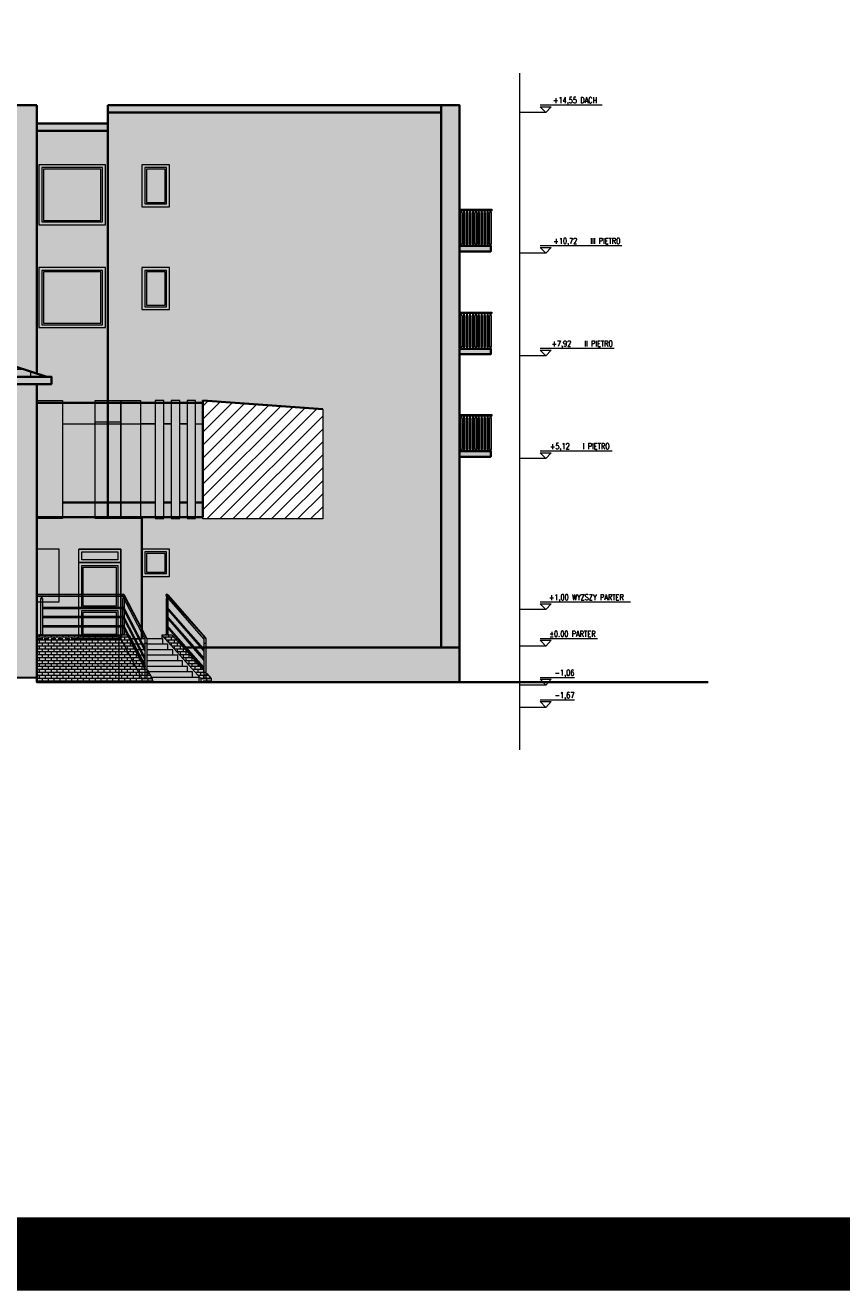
# Model space of a CAD drawing. Header units: inches. Extents: x 0 to 111471, y -105323 to 11070.
# Tile 81 of 256: x 33068 to 35294, y -39080 to -35629. Entities that reach past the tile are written whole.
import ezdxf
from ezdxf.enums import TextEntityAlignment as Align

# ---------------------------------------------------------------- set-up
doc = ezdxf.new("R2010")
doc.units = ezdxf.units.IN
doc.header["$MEASUREMENT"] = 0
doc.linetypes.add('DASHED', pattern=[19.05, 12.7, -6.35])
for name, color, linetype, lineweight in [('888 dodatkowe elementy', 6, 'Continuous', 0), ('888 drzwi i okna', 4, 'Continuous', 0), ('888 hatch antracyt szary', 251, 'Continuous', 0), ('888 hatch drewno', 35, 'Continuous', 0), ('888 hatch jasny beż', 7, 'Continuous', 0), ('888 opisy', 3, 'Continuous', 0), ('888 projektowane elementy', 6, 'Continuous', 13), ('888 sciany istniejące', 2, 'Continuous', 35), ('888 widok', 8, 'Continuous', 0), ('Ele_SYMBOLE', 3, 'Continuous', 9)]:
    doc.layers.add(name, color=color, linetype=linetype, lineweight=lineweight)
doc.layers.add('888 opisy kolorow', color=11, linetype='Continuous')
doc.styles.get("Standard").update_dxf_attribs({"font": 'arial.ttf'})
doc.styles.add('TS 100_opisy', font='romans.shx', dxfattribs={"width": 0.7, "height": 16})

# ---------------------------------------------------------------- blocks, each defined once
blk = doc.blocks.new('G$C63A143F2')
at = {"layer": '888 projektowane elementy', "ltscale": 0.01}
h = blk.add_hatch(color=7, dxfattribs=at)
h.dxf.hatch_style = 1
h.paths.add_polyline_path([(0, 245), (114, 245), (114, 208), (0, 208)])
h.paths.add_polyline_path([(0, 208), (114, 208), (114, 0), (0, 0)])
at = {"layer": '888 widok', "ltscale": 0.01}
h = blk.add_hatch(color=253, dxfattribs=at)
h.dxf.hatch_style = 1
h.paths.add_polyline_path([(8, 237), (8, 216), (106, 216), (106, 237)])
h.paths.add_polyline_path([(102, 89), (102, 196), (12, 196), (12, 89)])
h.paths.add_polyline_path([(12, 73), (12, 12), (102, 12), (102, 73)])
at = {"layer": '888 drzwi i okna'}
for points in [[(114, 0), (114, 245), (0, 245)], [(8, 85), (8, 200), (106, 200), (106, 85), (8, 85)], [(102, 89), (12, 89), (12, 196), (102, 196), (102, 89)], [(8, 77), (106, 77), (106, 8), (8, 8), (8, 77)], [(12, 73), (102, 73), (102, 12), (12, 12), (12, 73)]]:
    blk.add_lwpolyline(points, dxfattribs=at)
for points in [[(0, 245), (114, 245), (114, 208), (0, 208)], [(0, 208), (114, 208), (114, 0), (0, 0)], [(8, 237), (106, 237), (106, 216), (8, 216)]]:
    blk.add_lwpolyline(points, close=True, dxfattribs=at)
at = {"layer": '888 sciany istniejące'}
blk.add_lwpolyline([(114.3, 0), (109, 0)], dxfattribs=at)
blk = doc.blocks.new('*U269')
blk.add_line((70.7, 10), (-7.5, 10))
for points in [[(0, 0), (-7.5, 8), (-7.5, 8)], [(-7.5, 8), (7.5, 8), (7.5, 8)], [(0, 0), (7.5, 8), (7.5, 8)]]:
    blk.add_lwpolyline(points)
blk.add_attdef('PSW', text='', height=8).set_placement((39.1, 12.9), align=Align.RIGHT)
blk = doc.blocks.new('*U13')
blk.add_line((39.1, 10), (-7.5, 10))
for points in [[(0, 0), (-7.5, 8), (-7.5, 8)], [(-7.5, 8), (7.5, 8), (7.5, 8)], [(0, 0), (7.5, 8), (7.5, 8)]]:
    blk.add_lwpolyline(points)
blk.add_attdef('PSW', text='', height=8).set_placement((39.1, 12.9), align=Align.RIGHT)
blk = doc.blocks.new('*U270')
blk.add_line((115.8, 10), (-7.5, 10))
for points in [[(0, 0), (-7.5, 8), (-7.5, 8)], [(-7.5, 8), (7.5, 8), (7.5, 8)], [(0, 0), (7.5, 8), (7.5, 8)]]:
    blk.add_lwpolyline(points)
blk.add_attdef('PSW', text='', height=8).set_placement((39.1, 12.9), align=Align.RIGHT)
blk = doc.blocks.new('*U271')
blk.add_line((90.5, 10), (-7.5, 10))
for points in [[(0, 0), (-7.5, 8), (-7.5, 8)], [(-7.5, 8), (7.5, 8), (7.5, 8)], [(0, 0), (7.5, 8), (7.5, 8)]]:
    blk.add_lwpolyline(points)
blk.add_attdef('PSW', text='', height=8).set_placement((39.1, 12.9), align=Align.RIGHT)
blk = doc.blocks.new('*U272')
blk.add_line((93.3, 10), (-7.5, 10))
for points in [[(0, 0), (-7.5, 8), (-7.5, 8)], [(-7.5, 8), (7.5, 8), (7.5, 8)], [(0, 0), (7.5, 8), (7.5, 8)]]:
    blk.add_lwpolyline(points)
blk.add_attdef('PSW', text='', height=8).set_placement((39.1, 12.9), align=Align.RIGHT)
blk = doc.blocks.new('*U273')
blk.add_line((104, 10), (-7.5, 10))
for points in [[(0, 0), (-7.5, 8), (-7.5, 8)], [(-7.5, 8), (7.5, 8), (7.5, 8)], [(0, 0), (7.5, 8), (7.5, 8)]]:
    blk.add_lwpolyline(points)
blk.add_attdef('PSW', text='', height=8).set_placement((39.1, 12.9), align=Align.RIGHT)
blk = doc.blocks.new('*U274')
blk.add_line((76.8, 10), (-7.5, 10))
for points in [[(0, 0), (-7.5, 8), (-7.5, 8)], [(-7.5, 8), (7.5, 8), (7.5, 8)], [(0, 0), (7.5, 8), (7.5, 8)]]:
    blk.add_lwpolyline(points)
blk.add_attdef('PSW', text='', height=8).set_placement((39.1, 12.9), align=Align.RIGHT)
blk = doc.blocks.new('G$C8580B5A5')
at = {"layer": '888 opisy'}
blk.add_line((0, -283.1), (0, 1562.8), dxfattribs=at)
for points in [[(70.2, 1455.7), (0, 1455.7)], [(70.2, 1071.7), (0, 1071.7)], [(70.2, 791.7), (0, 791.7)], [(70.2, 511.7), (0, 511.7)], [(70.2, 99.7), (0, 99.7)], [(70.2, 0), (0, 0)], [(70.2, -106), (0, -106)], [(70.2, -167.3), (0, -167.3)]]:
    blk.add_lwpolyline(points, dxfattribs=at)
ref = blk.add_blockref('*U274', (70.2, 1455.7), dxfattribs=dict(at, xscale=2, yscale=2, zscale=2))
ref.add_attrib('PSW', '+14,55 DACH', dxfattribs={"layer": '0', "height": 16, "style": 'TS 100_opisy', "width": 0.7}).set_placement((210.2, 1476.6), align=Align.BOTTOM_RIGHT)
ref = blk.add_blockref('*U273', (70.2, 1071.7), dxfattribs=dict(at, xscale=2, yscale=2, zscale=2))
ref.add_attrib('PSW', '+10,72    III PIĘTRO', dxfattribs={"layer": '0', "height": 16, "style": 'TS 100_opisy', "width": 0.7}).set_placement((274.4, 1092.6), align=Align.BOTTOM_RIGHT)
ref = blk.add_blockref('*U272', (70.2, 791.7), dxfattribs=dict(at, xscale=2, yscale=2, zscale=2))
ref.add_attrib('PSW', '+7,92    II PIĘTRO', dxfattribs={"layer": '0', "height": 16, "style": 'TS 100_opisy', "width": 0.7}).set_placement((253.5, 812.6), align=Align.BOTTOM_RIGHT)
at = {"layer": '888 opisy', "color": 254}
ref = blk.add_blockref('*U271', (70.2, 511.7), dxfattribs=dict(at, xscale=2, yscale=2, zscale=2))
ref.add_attrib('PSW', '+5,12    I PIĘTRO', dxfattribs={"layer": '0', "height": 16, "style": 'TS 100_opisy', "width": 0.7}).set_placement((244.8, 532.6), align=Align.BOTTOM_RIGHT)
at = {"layer": '888 opisy'}
ref = blk.add_blockref('*U270', (70.2, 99.7), dxfattribs=dict(at, xscale=2, yscale=2, zscale=2))
ref.add_attrib('PSW', '+1,00 WYZSZY PARTER', dxfattribs={"layer": '0', "height": 16, "style": 'TS 100_opisy', "width": 0.7}).set_placement((282.9, 120.6), align=Align.BOTTOM_RIGHT)
ref = blk.add_blockref('*U269', (70.2, 0), dxfattribs=dict(at, xscale=2, yscale=2, zscale=2))
ref.add_attrib('PSW', '%%p0.00 PARTER', dxfattribs={"layer": '0', "height": 16, "style": 'TS 100_opisy', "width": 0.7}).set_placement((206, 20.9), align=Align.BOTTOM_RIGHT)
ref = blk.add_blockref('*U13', (70.2, -106), dxfattribs=dict(at, xscale=2, yscale=2, zscale=2))
ref.add_attrib('PSW', '-1,06', dxfattribs={"layer": '0', "height": 16, "style": 'TS 100_opisy', "width": 0.7}).set_placement((148.4, -85.1), align=Align.BOTTOM_RIGHT)
ref = blk.add_blockref('*U13', (70.2, -167.3), dxfattribs=dict(at, xscale=2, yscale=2, zscale=2))
ref.add_attrib('PSW', '-1,67', dxfattribs={"layer": '0', "height": 16, "style": 'TS 100_opisy', "width": 0.7}).set_placement((148.4, -146.4), align=Align.BOTTOM_RIGHT)
blk = doc.blocks.new('G$C3A7CBB08')
at = {"layer": '888 drzwi i okna'}
for points in [[(0, 0), (75, 0), (75, 75), (0, 75)], [(8, 8), (67, 8), (67, 67), (8, 67)], [(12, 12), (63, 12), (63, 63), (12, 63)]]:
    blk.add_lwpolyline(points, close=True, dxfattribs=at)
blk = doc.blocks.new('G$CB228A688')
at = {"layer": '888 projektowane elementy', "ltscale": 0.01}
h = blk.add_hatch(color=7, dxfattribs=at)
h.dxf.hatch_style = 1
h.paths.add_polyline_path([(-75, 0), (0, 0), (0, 75), (-75, 75)])
h.paths.add_polyline_path([(-67, 8), (-67, 67), (-8, 67), (-8, 8)], flags=16)
h.paths.add_polyline_path([(-67, 8), (-8, 8), (-8, 67), (-67, 67)], flags=16)
h.paths.add_polyline_path([(-63, 12), (-63, 63), (-12, 63), (-12, 12)], flags=0)
at = {"layer": '888 widok', "ltscale": 0.01}
h = blk.add_hatch(color=253, dxfattribs=at)
h.dxf.hatch_style = 1
h.paths.add_polyline_path([(-63, 12), (-12, 12), (-12, 63), (-63, 63)])
at = {"layer": '888 drzwi i okna'}
for points in [[(-75, 0), (0, 0), (0, 75), (-75, 75)], [(-67, 8), (-8, 8), (-8, 67), (-67, 67)], [(-63, 12), (-12, 12), (-12, 63), (-63, 63)]]:
    blk.add_lwpolyline(points, close=True, dxfattribs=at)
blk = doc.blocks.new('G$CB7FAF303')
at = {"layer": '888 hatch jasny beż'}
h = blk.add_hatch(color=256, dxfattribs=at)
h.dxf.hatch_style = 1
h.paths.add_polyline_path([(0, 15), (2, 15), (7, 15), (12, 15), (17, 15), (22, 15), (27, 15), (32, 15), (37, 15), (42, 15), (47, 15), (52, 15), (57, 15), (62, 15), (67, 15), (72, 15), (77, 15), (82, 15), (85, 15), (85, 0), (0, 0)])
at = {"layer": '888 sciany istniejące'}
blk.add_lwpolyline([(0, 0), (85, 0), (85, 15), (0, 15)], dxfattribs=at)
at = {"layer": 'Ele_SYMBOLE'}
for points in [[(88, 111.2), (88, 111.2), (2, 111.2), (2, 115), (88, 115), (88, 111.2)], [(6, 106.2), (2.2, 106.2), (2.2, 20)], [(3, 111.2), (3, 106.2)], [(5, 111.2), (5, 106.2)], [(6, 106.2), (6, 20)], [(14, 106.2), (10.2, 106.2), (10.2, 20)], [(11, 111.2), (11, 106.2)], [(13, 111.2), (13, 106.2)], [(14, 106.2), (14, 20)], [(22, 106.2), (18.2, 106.2), (18.2, 20)], [(19, 111.2), (19, 106.2)], [(21, 111.2), (21, 106.2)], [(22, 106.2), (22, 20)], [(30, 106.2), (26.2, 106.2), (26.2, 20)], [(27, 111.2), (27, 106.2)], [(29, 111.2), (29, 106.2)], [(30, 106.2), (30, 20)], [(38, 106.2), (34.2, 106.2), (34.2, 20)], [(35, 111.2), (35, 106.2)], [(37, 111.2), (37, 106.2)], [(38, 106.2), (38, 20)], [(46, 106.2), (42.2, 106.2), (42.2, 20)], [(43, 111.2), (43, 106.2)], [(45, 111.2), (45, 106.2)], [(46, 106.2), (46, 20)], [(54, 106.2), (50.2, 106.2), (50.2, 20)], [(51, 111.2), (51, 106.2)], [(53, 111.2), (53, 106.2)], [(54, 106.2), (54, 20)], [(62, 106.2), (58.2, 106.2), (58.2, 20)], [(59, 111.2), (59, 106.2)], [(61, 111.2), (61, 106.2)], [(62, 106.2), (62, 20)], [(70, 106.2), (66.2, 106.2), (66.2, 20)], [(67, 111.2), (67, 106.2)], [(69, 111.2), (69, 106.2)], [(70, 106.2), (70, 20)], [(78, 106.2), (74.2, 106.2), (74.2, 20)], [(75, 111.2), (75, 106.2)], [(77, 111.2), (77, 106.2)], [(78, 106.2), (78, 20)], [(86, 106.2), (82.2, 106.2), (82.2, 20)], [(83, 111.2), (83, 106.2)], [(85, 111.2), (85, 106.2)], [(86, 106.2), (86, 20)], [(6, 20), (2.2, 20)], [(3, 20), (3, 15)], [(5, 20), (5, 15)], [(14, 20), (10.2, 20)], [(11, 20), (11, 15)], [(13, 20), (13, 15)], [(22, 20), (18.2, 20)], [(19, 20), (19, 15)], [(21, 20), (21, 15)], [(30, 20), (26.2, 20)], [(27, 20), (27, 15)], [(29, 20), (29, 15)], [(38, 20), (34.2, 20)], [(35, 20), (35, 15)], [(37, 20), (37, 15)], [(46, 20), (42.2, 20)], [(43, 20), (43, 15)], [(45, 20), (45, 15)], [(54, 20), (50.2, 20)], [(51, 20), (51, 15)], [(53, 20), (53, 15)], [(62, 20), (58.2, 20)], [(59, 20), (59, 15)], [(61, 20), (61, 15)], [(70, 20), (66.2, 20)], [(67, 20), (67, 15)], [(69, 20), (69, 15)], [(78, 20), (74.2, 20)], [(75, 20), (75, 15)], [(77, 20), (77, 15)], [(86, 20), (82.2, 20)], [(83, 20), (83, 15)], [(85, 20), (85, 15)]]:
    blk.add_lwpolyline(points, dxfattribs=at)
blk = doc.blocks.new('G$C44FCF36F')
at = {"layer": '888 projektowane elementy', "ltscale": 0.01}
h = blk.add_hatch(color=7, dxfattribs=at)
h.dxf.hatch_style = 1
h.paths.add_polyline_path([(181, -164), (181, 0), (0, 0), (0, -164)])
at = {"layer": '888 widok', "ltscale": 0.01}
h = blk.add_hatch(color=253, dxfattribs=at)
h.dxf.hatch_style = 1
h.paths.add_polyline_path([(169, -152), (169, -12), (12, -12), (12, -152)])
at = {"layer": '888 drzwi i okna'}
for points in [[(181, -164), (181, 0), (0, 0), (0, -164)], [(173, -156), (173, -8), (8, -8), (8, -156)], [(169, -152), (169, -12), (12, -12), (12, -152)]]:
    blk.add_lwpolyline(points, close=True, dxfattribs=at)
blk = doc.blocks.new('G$C4D2E94FD')
at = {"layer": '888 projektowane elementy', "ltscale": 0.01}
h = blk.add_hatch(color=7, dxfattribs=at)
h.dxf.hatch_style = 1
h.paths.add_polyline_path([(-75, 0), (0, 0), (0, 115), (-75, 115)])
at = {"layer": '888 widok', "ltscale": 0.01}
h = blk.add_hatch(color=253, dxfattribs=at)
h.dxf.hatch_style = 1
h.paths.add_polyline_path([(-63, 12), (-12, 12), (-12, 103), (-63, 103)])
at = {"layer": '888 drzwi i okna'}
for points in [[(-75, 0), (0, 0), (0, 115), (-75, 115)], [(-67, 8), (-8, 8), (-8, 107), (-67, 107)], [(-63, 12), (-12, 12), (-12, 103), (-63, 103)]]:
    blk.add_lwpolyline(points, close=True, dxfattribs=at)
blk = doc.blocks.new('DMFSDFGFDF')
at = {"layer": '888 projektowane elementy'}
for points in [[(17996.3, -1708.7), (17996.3, -1702.5), (18232.6, -1702.5)], [(18230.9, -1708.7), (17996.3, -1708.7)], [(18006.9, -1713.8), (18006.9, -1812.1)], [(18006.9, -1713.8), (18011.9, -1713.8)], [(18006.9, -1713.8), (18006.9, -1812.1)], [(18006.9, -1713.8), (18011.9, -1713.8)], [(18008.4, -1708.7), (18008.4, -1713.8)], [(18008.4, -1708.7), (18008.4, -1713.8)], [(18010.4, -1708.7), (18010.4, -1713.8)], [(18010.4, -1708.7), (18010.4, -1713.8)], [(18011.9, -1713.8), (18011.9, -1812.1)], [(18011.9, -1713.8), (18011.9, -1812.1)], [(18230.2, -1713.8), (18230.2, -1812.1)], [(18230.2, -1713.8), (18233.7, -1713.8)], [(18230.2, -1713.8), (18230.2, -1812.1)], [(18230.2, -1713.8), (18233.7, -1713.8)], [(18230.4, -1707.7), (18290.9, -1824.2)], [(18231.7, -1710.1), (18231.7, -1713.8)], [(18231.7, -1710.1), (18231.7, -1713.8)], [(18232.6, -1702.5), (18293.9, -1820.5)], [(18235.2, -1703.7), (18296, -1821.3)], [(18235.2, -1716.9), (18235.2, -1741.6)], [(18235.2, -1716.9), (18235.2, -1741.6)], [(18349, -1713.8), (18349, -1812.1)], [(18349, -1713.8), (18354, -1713.8)], [(18349, -1713.8), (18349, -1812.1)], [(18349, -1713.8), (18354, -1713.8)], [(18349.3, -1707.7), (18451.8, -1824.7)], [(18350.5, -1709.1), (18350.5, -1713.8)], [(18350.5, -1709.1), (18350.5, -1713.8)], [(18351.5, -1702.6), (18454.9, -1820.5)], [(18352.5, -1711.4), (18352.5, -1713.8)], [(18352.5, -1711.4), (18352.5, -1713.8)], [(18354, -1703.7), (18457, -1821.3)], [(18354, -1713.8), (18354, -1740.2)], [(18354, -1713.8), (18354, -1740.2)], [(18011.9, -1737.6), (18230.2, -1737.6)], [(18011.9, -1741.1), (18230.2, -1741.1)], [(18231, -1740), (18291.4, -1856.4)], [(18232.2, -1737.6), (18291.4, -1851.7)], [(18233.6, -1738.6), (18291.4, -1850)], [(18235.2, -1748), (18235.2, -1766.6)], [(18235.2, -1748), (18235.2, -1766.6)], [(18349.9, -1740), (18452.4, -1858)], [(18351.1, -1737.6), (18452.4, -1853.3)], [(18352.3, -1738.2), (18452.4, -1851.6)], [(18354, -1744.8), (18354, -1765.2)], [(18354, -1744.8), (18354, -1765.2)], [(18011.9, -1762.6), (18230.2, -1762.6)], [(18011.9, -1766.1), (18230.2, -1766.1)], [(18011.9, -1787.6), (18230.2, -1787.6)], [(18011.9, -1791.1), (18230.2, -1791.1)], [(18231, -1765), (18291.4, -1881.4)], [(18231, -1790), (18291.4, -1906.4)], [(18232.2, -1762.6), (18291.4, -1876.7)], [(18232.2, -1787.6), (18291.4, -1901.7)], [(18233.6, -1763.6), (18291.4, -1875)], [(18233.6, -1788.6), (18291.4, -1900)], [(18235.2, -1773), (18235.2, -1791.6)], [(18235.2, -1773), (18235.2, -1791.6)], [(18349.9, -1765), (18452.4, -1883)], [(18349.9, -1790), (18452.4, -1908)], [(18351.1, -1762.6), (18452.4, -1878.3)], [(18351.1, -1787.6), (18452.4, -1903.3)], [(18352.3, -1763.2), (18452.4, -1876.6)], [(18352.3, -1788.2), (18452.4, -1901.6)], [(18354, -1769.8), (18354, -1790.2)], [(18354, -1769.8), (18354, -1790.2)], [(18354, -1794.8), (18354, -1812.1)], [(18354, -1794.8), (18354, -1812.1)], [(18004.4, -1814.1), (18004.4, -1812.1), (18014.4, -1812.1), (18014.4, -1814.1)], [(18004.4, -1814.1), (18004.4, -1812.1), (18014.4, -1812.1), (18014.4, -1814.1)], [(18014.4, -1814.1), (18004.4, -1814.1)], [(18227.7, -1814.1), (18227.7, -1812.1), (18237.7, -1812.1), (18237.7, -1814.1)], [(18227.7, -1814.1), (18227.7, -1812.1), (18237.7, -1812.1), (18237.7, -1814.1)], [(18237.7, -1814.1), (18227.7, -1814.1)], [(18235.2, -1798), (18235.2, -1812.1)], [(18235.2, -1798), (18235.2, -1812.1)], [(18290.9, -1824.2), (18290.9, -1836.2), (18297, -1836.2)], [(18297, -1823.6), (18297, -1836.2)], [(18346.5, -1814.1), (18346.5, -1812.1), (18356.5, -1812.1), (18356.5, -1814.1)], [(18346.5, -1814.1), (18346.5, -1812.1), (18356.5, -1812.1), (18356.5, -1814.1)], [(18356.5, -1814.1), (18346.5, -1814.1)], [(18451.8, -1823.6), (18451.8, -1835.6), (18457.9, -1835.6)], [(18457.9, -1823), (18457.9, -1835.6)], [(18291.4, -1836.2), (18291.4, -1930.1)], [(18291.4, -1836.2), (18291.4, -1930.1)], [(18296.4, -1836.2), (18296.4, -1930.1)], [(18296.4, -1836.2), (18296.4, -1930.1)], [(18452.4, -1835.6), (18452.4, -1930.1)], [(18452.4, -1835.6), (18452.4, -1930.1)], [(18457.4, -1835.6), (18457.4, -1930.1)], [(18457.4, -1835.6), (18457.4, -1930.1)], [(18288.9, -1932.1), (18288.9, -1930.1), (18298.9, -1930.1), (18298.9, -1932.1)], [(18288.9, -1932.1), (18288.9, -1930.1), (18298.9, -1930.1), (18298.9, -1932.1)], [(18298.9, -1932.1), (18288.9, -1932.1)], [(18449.9, -1932.1), (18449.9, -1930.1), (18459.9, -1930.1), (18459.9, -1932.1)], [(18449.9, -1932.1), (18449.9, -1930.1), (18459.9, -1930.1), (18459.9, -1932.1)], [(18459.9, -1932.1), (18449.9, -1932.1)]]:
    blk.add_lwpolyline(points, dxfattribs=at)
for centre, radius, start, end in [((18232.7, -1705.6), 3.11, 36.012, 223.8848), ((18351.5, -1705.6), 3.11, 36.012, 223.8848), ((18232.2, -1739.1), 1.5, 17.1212, 217.3921), ((18351.1, -1739.1), 1.5, 35.0778, 217.3921), ((18232.2, -1764.1), 1.5, 17.1212, 217.3921), ((18232.2, -1789.1), 1.5, 17.1212, 217.3921), ((18351.1, -1764.1), 1.5, 35.0778, 217.3921), ((18351.1, -1789.1), 1.5, 35.0778, 217.3921), ((18293.9, -1823.6), 3.11, 0, 191.2918), ((18454.9, -1823.6), 3.11, 348.7102, 180.2127)]:
    blk.add_arc(centre, radius, start, end, dxfattribs=at)
blk = doc.blocks.new('EWERTWERHRHH')
at = {"layer": '888 widok'}
h = blk.add_hatch(color=256, dxfattribs=at)
h.dxf.hatch_style = 1
h.paths.add_polyline_path([(17994.4, -1679.8), (17994.4, -1686), (18229.1, -1686), (18228.6, -1685.1, -0.655249), (18230.7, -1679.8)])
h.paths.add_polyline_path([(18354.7, -1791.4), (18354.7, -1789.4), (18344.7, -1789.4), (18344.7, -1791.4)])
h.paths.add_polyline_path([(18010.1, -1691.1), (18005.1, -1691.1), (18005.1, -1789.4), (18010.1, -1789.4)])
h.paths.add_polyline_path([(18012.6, -1791.4), (18012.6, -1789.4), (18002.6, -1789.4), (18002.6, -1791.4)])
h.paths.add_polyline_path([(18228.3, -1768.4), (18228.3, -1764.9), (18010.1, -1764.9), (18010.1, -1768.4)])
h.paths.add_polyline_path([(18228.3, -1743.4), (18228.3, -1739.9), (18010.1, -1739.9), (18010.1, -1743.4)])
h.paths.add_polyline_path([(18010.1, -1714.9), (18010.1, -1718.4), (18228.3, -1718.4), (18228.3, -1714.9)])
h.paths.add_polyline_path([(18230.7, -1679.8, 0.655249), (18228.6, -1685.1), (18289, -1801.5, -0.473188), (18292.1, -1797.8)])
h.paths.add_polyline_path([(18233.3, -1681.1, 0.244392), (18230.7, -1679.8), (18292.1, -1797.8, -0.188863), (18294.2, -1798.6)])
h.paths.add_polyline_path([(18233.3, -1694.2), (18231.7, -1691.1), (18228.3, -1691.1), (18228.8, -1716.4, -0.714973), (18231.5, -1715.5), (18233.3, -1718.9)], flags=17)
h.paths.add_polyline_path([(18230.3, -1714.9, 0.621187), (18229.1, -1717.3), (18289.6, -1833.7), (18289.6, -1829)])
h.paths.add_polyline_path([(18230.3, -1739.9, 0.621187), (18229.1, -1742.3), (18289.6, -1858.7), (18289.6, -1854)])
h.paths.add_polyline_path([(18225.8, -1789.4), (18225.8, -1791.4), (18235.8, -1791.4), (18235.8, -1789.4)])
h.paths.add_polyline_path([(18289, -1813.6), (18289.6, -1813.6), (18295.2, -1813.6), (18295.2, -1800.9, 1.103734), (18289, -1801.5)])
h = blk.add_hatch(color=256, dxfattribs=at)
h.dxf.hatch_style = 1
h.paths.add_polyline_path([(18233.3, -1750.3), (18229.1, -1742.3, -1.194619), (18231.8, -1741), (18233.3, -1743.9), (18233.3, -1725.3), (18229.1, -1717.3, -1.194619), (18231.8, -1716), (18233.3, -1718.9), (18233.3, -1694.2), (18231.7, -1691.1), (18228.3, -1691.1), (18228.3, -1789.4), (18233.3, -1789.4), (18233.3, -1775.3), (18229.1, -1767.3, -1.194619), (18231.8, -1766), (18233.3, -1768.9)])
h = blk.add_hatch(color=256, dxfattribs=at)
h.dxf.hatch_style = 1
h.paths.add_polyline_path([(18229.8, -1687.4), (18229.8, -1691.1), (18231.7, -1691.1)])
h.paths.add_polyline_path([(18350.7, -1688.8), (18348.7, -1686.5), (18348.7, -1691.1), (18350.7, -1691.1)])
h.paths.add_polyline_path([(18352.2, -1681.1, 0.247342), (18349.6, -1679.8), (18453, -1797.8, -0.188863), (18455.1, -1798.6)])
h = blk.add_hatch(color=256, dxfattribs=at)
h.dxf.hatch_style = 1
h.paths.add_polyline_path([(18352.2, -1691.1), (18347.2, -1691.1), (18347.7, -1716.4, -0.650523), (18350.2, -1715.3), (18352.2, -1717.5)], flags=17)
h.paths.add_polyline_path([(18354.7, -1789.4), (18344.7, -1789.4), (18344.7, -1791.4), (18354.7, -1791.4)])
h.paths.add_polyline_path([(18450.5, -1860.3), (18450.5, -1855.6), (18349.2, -1739.9, 0.665563), (18348.1, -1742.4)])
h.paths.add_polyline_path([(18450.5, -1835.3), (18450.5, -1830.6), (18349.2, -1714.9, 0.665563), (18348.1, -1717.4)])
h.paths.add_polyline_path([(18449.9, -1802.1), (18449.9, -1800.9, -0.415301), (18453, -1797.8), (18349.6, -1679.8, 0.65128), (18347.4, -1685.1)])
h = blk.add_hatch(color=256, dxfattribs=at)
h.dxf.hatch_style = 1
h.paths.add_polyline_path([(18349.6, -1679.8, 0.65128), (18347.4, -1685.1), (18449.9, -1802.1), (18449.9, -1800.9, -0.415301), (18453, -1797.8)])
h = blk.add_hatch(color=256, dxfattribs=at)
h.dxf.hatch_style = 1
h.paths.add_polyline_path([(18352.2, -1722.1), (18348.1, -1717.4, -0.665563), (18349.2, -1714.9), (18450.5, -1830.6), (18450.5, -1828.9), (18352.2, -1717.5), (18352.2, -1691.1), (18347.2, -1691.1), (18347.2, -1789.4), (18352.2, -1789.4), (18352.2, -1772.1), (18348.1, -1767.4, -0.665563), (18349.2, -1764.9), (18450.5, -1880.6), (18450.5, -1878.9), (18352.2, -1767.5), (18352.2, -1747.1), (18348.1, -1742.4, -0.665563), (18349.2, -1739.9), (18450.5, -1855.6), (18450.5, -1853.9), (18352.2, -1742.5)])
h = blk.add_hatch(color=256, dxfattribs=at)
h.dxf.hatch_style = 1
h.paths.add_polyline_path([(18230.3, -1714.9, 0.621187), (18229.1, -1717.3), (18289.6, -1833.7), (18289.6, -1829)])
h.paths.add_polyline_path([(18231.8, -1716, 0.329165), (18230.3, -1714.9), (18289.6, -1829), (18289.6, -1827.3)], flags=17)
h = blk.add_hatch(color=256, dxfattribs=at)
h.dxf.hatch_style = 1
h.paths.add_polyline_path([(18230.3, -1739.9, 0.621187), (18229.1, -1742.3), (18289.6, -1858.7), (18289.6, -1854)])
h.paths.add_polyline_path([(18231.8, -1741, 0.329165), (18230.3, -1739.9), (18289.6, -1854), (18289.6, -1852.3)], flags=17)
h = blk.add_hatch(color=256, dxfattribs=at)
h.dxf.hatch_style = 1
h.paths.add_polyline_path([(18230.3, -1764.9, 0.621187), (18229.1, -1767.3), (18289.6, -1883.7), (18289.6, -1879)])
h.paths.add_polyline_path([(18231.8, -1766, 0.329165), (18230.3, -1764.9), (18289.6, -1879), (18289.6, -1877.3)], flags=17)
h = blk.add_hatch(color=256, dxfattribs=at)
h.dxf.hatch_style = 1
h.paths.add_polyline_path([(18450.5, -1885.3), (18450.5, -1880.6), (18349.2, -1764.9, 0.665563), (18348.1, -1767.4)])
h.paths.add_polyline_path([(18354.7, -1791.4), (18354.7, -1789.4), (18344.7, -1789.4), (18344.7, -1791.4)], flags=17)
h = blk.add_hatch(color=256, dxfattribs=at)
h.dxf.hatch_style = 1
h.paths.add_polyline_path([(18294.6, -1813.6), (18289.6, -1813.6), (18289.6, -1907.4), (18294.6, -1907.4)])
h.paths.add_polyline_path([(18297.1, -1909.4), (18297.1, -1907.4), (18287.1, -1907.4), (18287.1, -1909.4)])
h.paths.add_polyline_path([(18458, -1909.4), (18458, -1907.4), (18448, -1907.4), (18448, -1909.4)])
h.paths.add_polyline_path([(18455.5, -1813), (18450.5, -1813), (18450.5, -1907.4), (18455.5, -1907.4)])
h.paths.add_polyline_path([(18456.1, -1800.3, 0.907723), (18449.9, -1800.9), (18449.9, -1813), (18450.5, -1813), (18456.1, -1813)])
at = {"layer": '888 projektowane elementy'}
blk.add_blockref('DMFSDFGFDF', (-1.9, 22.7), dxfattribs=at)

msp = doc.modelspace()

# ---------------------------------------------------------------- hatches: boundary and pattern name
at = {"layer": '888 dodatkowe elementy', "ltscale": 0.01}
h = msp.add_hatch(dxfattribs=at)
h.set_pattern_fill('AR-B816', color=256)
h.set_pattern_definition([(0, (68443.454, -29337.2265), (0, 8), []), (90, (68443.454, -29337.2265), (-8, 8), [8, -8])])
h.paths.add_polyline_path([(33441.071, -37292.374), (33469.071, -37292.374), (33575.427, -37410.374), (33575.427, -37420.374), (33556.44, -37420.374)])
h.paths.add_polyline_path([(33099.472, -37292.374), (33099.472, -37420.374), (33419.811, -37420.374), (33356.811, -37302.374), (33351.472, -37292.374)])
at = {"layer": '888 drzwi i okna', "ltscale": 0.01}
h = msp.add_hatch(color=253, dxfattribs=at)
h.dxf.hatch_style = 1
h.paths.add_polyline_path([(33552.632, -36935.374), (33099.472, -36935.374), (33099.472, -36715.374), (33552.632, -36715.374)])
h = msp.add_hatch(color=253, dxfattribs=at)
h.dxf.hatch_style = 1
h.paths.add_polyline_path([(33099.472, -37182.374), (33160.472, -37182.374), (33160.472, -37057.374), (33099.472, -37057.374)])
h.paths.add_polyline_path([(33160.472, -37201.374), (33160.472, -37189.842), (33099.472, -37189.842), (33099.472, -37201.374)])
h.paths.add_polyline_path([(33099.472, -37057.374), (33099.472, -37182.374), (33160.472, -37182.374), (33160.472, -37057.374)])
at = {"layer": '888 hatch antracyt szary', "ltscale": 0.01}
h = msp.add_hatch(color=256, dxfattribs=at)
h.dxf.hatch_style = 1
h.paths.add_polyline_path([(32546.972, -36398.758), (33099.472, -36578.431), (33099.472, -35846.653), (32163.159, -35846.653), (32163.159, -36510.738)])
h = msp.add_hatch(color=256, dxfattribs=at)
h.dxf.hatch_style = 1
h.paths.add_polyline_path([(34202.472, -35866.653), (34202.472, -35846.653), (33293.056, -35846.653), (33293.056, -35866.653)])
h = msp.add_hatch(color=256, dxfattribs=at)
h.dxf.hatch_style = 1
h.paths.add_polyline_path([(34252.472, -36526.153), (34252.472, -36511.153), (34252.472, -36245.653), (34252.472, -36230.653), (34252.472, -35846.653), (34202.472, -35846.653), (34202.472, -37326.374), (34252.472, -37326.374), (34252.472, -36805.653), (34252.472, -36790.653)])
h = msp.add_hatch(color=256, dxfattribs=at)
h.dxf.hatch_style = 1
h.paths.add_polyline_path([(33293.056, -35916.653), (33293.056, -35896.653), (33099.472, -35896.653), (33099.472, -35916.653)])
h = msp.add_hatch(color=256, dxfattribs=at)
h.dxf.hatch_style = 1
h.paths.add_polyline_path([(32014.173, -36572.624), (31968.972, -36587.374), (33126.972, -36587.374), (33099.472, -36578.431), (32546.972, -36398.758), (32163.159, -36510.738)])
h = msp.add_hatch(color=256, dxfattribs=at)
h.dxf.hatch_style = 1
h.paths.add_polyline_path([(32058.472, -36607.374), (33037.472, -36607.374), (33099.472, -36607.374), (33139.472, -36607.374), (33139.472, -36587.374), (33126.972, -36587.374), (31968.972, -36587.374), (31956.472, -36587.374), (31956.472, -36607.374), (31996.472, -36607.374)])
h = msp.add_hatch(color=256, dxfattribs=at)
h.dxf.hatch_style = 1
h.paths.add_polyline_path([(32058.472, -37314.374), (32058.472, -36587.393), (31996.472, -36587.393), (31996.472, -36840.393), (31996.472, -37060.374), (31996.472, -37070.374), (31996.472, -37244.808), (31996.472, -37405.585), (32058.472, -37405.742)])
h.paths.add_polyline_path([(33037.472, -37314.374), (32058.472, -37314.374), (32058.472, -37405.742), (33037.472, -37408.217)])
h.paths.add_polyline_path([(33037.472, -37408.217), (33099.472, -37408.374), (33099.472, -37302.374), (33099.472, -37292.374), (33099.472, -37201.374), (33099.472, -37189.842), (33099.472, -37182.374), (33099.472, -37057.374), (33099.472, -36950.393), (33099.472, -36635.393), (33099.472, -36587.393), (33037.472, -36587.393), (33037.472, -37314.374)])
h = msp.add_hatch(color=256, dxfattribs=at)
h.dxf.hatch_style = 1
h.paths.add_polyline_path([(33552.632, -36715.374), (33552.632, -36658.374), (33099.472, -36658.374), (33099.472, -36715.374)])
h = msp.add_hatch(color=256, dxfattribs=at)
h.dxf.hatch_style = 1
h.paths.add_polyline_path([(33552.632, -36970.374), (33099.472, -36970.374), (33099.472, -36930.374), (33552.632, -36930.374)])
h = msp.add_hatch(color=256, dxfattribs=at)
h.dxf.hatch_style = 1
h.paths.add_polyline_path([(33099.472, -37292.374), (33323.472, -37292.374), (33351.472, -37292.374), (33351.82, -37292.374), (33356.811, -37302.374), (33443.353, -37302.374), (33441.071, -37302.374), (33441.071, -37292.374), (33451.609, -37292.374), (33469.071, -37292.374), (33575.427, -37410.374), (33575.427, -37420.374), (33323.472, -37420.374), (33099.472, -37420.374)])
h = msp.add_hatch(color=256, dxfattribs=at)
h.dxf.hatch_style = 1
h.paths.add_polyline_path([(33563.051, -37410.374), (33575.427, -37410.374), (33575.427, -37420.374), (34252.472, -37420.374), (34252.472, -37326.374), (33560.551, -37326.374), (33560.551, -37408.374), (33563.051, -37408.374)])
h.paths.add_polyline_path([(33555.551, -37336.29), (33546.935, -37326.374), (33530.376, -37326.374), (33555.551, -37354.88)])
h.paths.add_polyline_path([(33555.551, -37326.374), (33552.455, -37326.374), (33555.551, -37329.88)])
h.paths.add_polyline_path([(33555.551, -37361.29), (33525.211, -37326.374), (33508.298, -37326.374), (33555.551, -37379.88)])
at = {"layer": '888 hatch drewno', "ltscale": 0.01}
h = msp.add_hatch(color=256, dxfattribs=at)
h.dxf.hatch_style = 1
h.paths.add_polyline_path([(33329.334, -36973.727), (33259.334, -36973.727), (33259.334, -36652.374), (33329.334, -36652.374)])
h.paths.add_polyline_path([(33169.472, -36973.727), (33099.472, -36973.727), (33099.472, -36652.374), (33169.472, -36652.374)])
h.paths.add_polyline_path([(33509.307, -36973.727), (33532.632, -36973.727), (33532.632, -36652.374), (33509.307, -36652.374)])
h.paths.add_polyline_path([(33422.659, -36973.727), (33445.983, -36973.727), (33445.983, -36652.374), (33422.659, -36652.374)])
h.paths.add_polyline_path([(33382.659, -36973.727), (33329.334, -36973.727), (33329.334, -36652.374), (33382.659, -36652.374)])
h.paths.add_polyline_path([(33465.983, -36973.727), (33489.307, -36973.727), (33489.178, -36652.374), (33465.854, -36652.374)])
at = {"layer": '888 hatch jasny beż', "ltscale": 0.01}
h = msp.add_hatch(color=256, dxfattribs=at)
h.dxf.hatch_style = 1
h.paths.add_polyline_path([(33552.632, -36658.374), (33552.632, -36655.374), (33552.632, -36652.374), (33879.446, -36675.374), (33879.446, -36970.374), (33879.446, -36975.374), (33552.632, -36975.374), (33552.632, -36970.374), (33386.472, -36970.374), (33386.472, -37057.374), (33386.472, -37132.374), (33386.472, -37292.374), (33386.472, -37302.374), (33441.071, -37302.374), (33441.071, -37292.374), (33469.071, -37292.374), (33499.716, -37326.374), (34202.472, -37326.374), (34202.472, -35866.653), (33293.056, -35866.653), (33293.056, -36008.851), (33293.056, -36123.851), (33293.056, -36289.351), (33293.056, -36404.351), (33293.056, -36658.374)])
h = msp.add_hatch(color=256, dxfattribs=at)
h.dxf.hatch_style = 1
h.paths.add_polyline_path([(33099.472, -36658.374), (33099.472, -36607.374), (33139.472, -36607.374), (33139.472, -36587.374), (33126.972, -36587.374), (33099.472, -36578.431), (33099.472, -35916.653), (33293.056, -35916.653), (33293.056, -36658.374)])
h.paths.add_polyline_path([(33293.056, -36970.374), (33099.472, -36970.374), (33099.472, -37292.374), (33293.056, -37292.374), (33356.811, -37302.374), (33386.472, -37302.374), (33386.472, -36970.374)])
h.paths.add_polyline_path([(33286.764, -36453.351), (33105.764, -36453.351), (33105.764, -36289.351), (33286.764, -36289.351)], flags=16)
h.paths.add_polyline_path([(33286.764, -36172.851), (33105.764, -36172.851), (33105.764, -36008.851), (33286.764, -36008.851)], flags=16)
h.paths.add_polyline_path([(33278.764, -36445.351), (33113.764, -36445.351), (33113.764, -36297.351), (33278.764, -36297.351)], flags=0)
h.paths.add_polyline_path([(33274.764, -36441.351), (33117.764, -36441.351), (33117.764, -36301.351), (33274.764, -36301.351)], flags=0)
h.paths.add_polyline_path([(33278.764, -36164.851), (33113.764, -36164.851), (33113.764, -36016.851), (33278.764, -36016.851)], flags=0)
h.paths.add_polyline_path([(33274.764, -36160.851), (33117.764, -36160.851), (33117.764, -36020.851), (33274.764, -36020.851)], flags=0)
at = {"layer": '888 projektowane elementy', "ltscale": 0.01}
h = msp.add_hatch(color=7, dxfattribs=at)
h.dxf.hatch_style = 1
h.paths.add_polyline_path([(33386.472, -36404.351), (33461.472, -36404.351), (33461.472, -36289.351), (33386.472, -36289.351)])
h = msp.add_hatch(dxfattribs=at)
h.set_pattern_fill('AR-B816', color=256, scale=5, angle=90)
h.set_pattern_definition([(90, (68443.454, -29367.246), (-40, 2e-15), []), (180, (68443.454, -29367.246), (-40, -40), [40, -40])])
h.paths.add_polyline_path([(32013.472, -36572.853), (31968.972, -36587.374), (33126.972, -36587.374), (33099.472, -36578.431), (32546.972, -36398.758), (32163.159, -36524.006)])
at = {"layer": '888 widok', "ltscale": 0.01}
h = msp.add_hatch(dxfattribs=at)
h.set_pattern_fill('ANSI31', color=256, scale=200)
h.set_pattern_definition([(45, (34854.51, -18642.923), (-17.67767, 17.67767), [])])
h.paths.add_polyline_path([(52778.076, -37388.957), (52778.076, -37212.957), (53421.076, -37212.957), (53421.076, -36493.957), (54930.076, -36493.519), (54930.076, -36005.957), (55311.937, -36005.957), (55311.937, -36017.957), (56549.076, -36017.957), (56549.076, -37388.957)])
h.paths.add_polyline_path([(38552.318, -35856.461), (39984.318, -35856.461), (39984.318, -37460.461), (38552.318, -37460.461)])
h.paths.add_polyline_path([(47386.664, -35874.678), (49119.332, -35874.678), (49119.332, -37490.618), (47386.664, -37490.618)])
edge = h.paths.add_edge_path()
edge.add_line((33552.632, -36975.374), (33552.632, -36970.374))
edge.add_line((33879.446, -36975.374), (33552.632, -36975.374))
edge.add_line((33552.632, -36970.374), (33552.632, -36652.374))
edge.add_line((33552.632, -36655.374), (33552.632, -36652.374))
edge.add_line((33552.632, -36652.374), (33879.446, -36675.374))
edge.add_line((33879.446, -36970.374), (33879.446, -36975.374))
edge.add_line((33879.446, -36675.374), (33879.446, -36970.374))
h = msp.add_hatch(color=253, dxfattribs=at)
h.dxf.hatch_style = 1
h.paths.add_polyline_path([(33398.472, -36392.351), (33449.472, -36392.351), (33449.472, -36301.351), (33398.472, -36301.351)])

# ---------------------------------------------------------------- linework, layer by layer
at = {"layer": '888 dodatkowe elementy'}
for points in [[(33335.972, -37182.374), (33099.472, -37182.374)], [(33398.972, -37300.374), (33335.972, -37182.374)], [(33338.972, -37182.374), (33335.972, -37182.374), (33335.972, -37189.842)], [(33559.927, -37300.374), (33453.571, -37182.374)], [(33456.571, -37182.374), (33453.571, -37182.374), (33453.571, -37189.842)], [(33456.571, -37193.171), (33456.571, -37292.374)], [(33323.472, -37292.374), (33099.472, -37292.374)], [(33351.472, -37292.374), (33323.472, -37292.374)], [(33323.472, -37292.374), (33386.472, -37410.374)], [(33323.472, -37292.374), (33323.472, -37420.374)], [(33351.472, -37292.374), (33393.972, -37371.977)], [(33393.972, -37302.374), (33356.811, -37302.374)], [(33360.485, -37302.374), (33386.472, -37302.374)], [(33393.972, -37302.374), (33360.485, -37302.374)], [(33441.071, -37302.374), (33401.972, -37302.374)], [(33443.353, -37317.374), (33443.353, -37302.374), (33401.972, -37302.374)], [(33469.071, -37292.374), (33441.071, -37292.374)], [(33441.071, -37292.374), (33441.071, -37302.374)], [(33441.071, -37292.374), (33547.427, -37410.374)], [(33469.071, -37292.374), (33554.927, -37387.63)], [(33393.972, -37317.134), (33364.691, -37317.134)], [(33393.972, -37332.374), (33372.828, -37332.374)], [(33393.972, -37347.037), (33380.656, -37347.037)], [(33456.873, -37332.134), (33456.873, -37317.134), (33401.972, -37317.134)], [(33470.393, -37347.374), (33470.393, -37332.374), (33401.972, -37332.374)], [(33483.912, -37362.037), (33483.912, -37347.037), (33401.972, -37347.037)], [(33393.972, -37362.374), (33388.845, -37362.374)], [(33497.432, -37377.374), (33497.432, -37362.374), (33401.972, -37362.374)], [(33510.952, -37392.374), (33510.952, -37377.374), (33401.972, -37377.374)], [(33386.472, -37410.374), (33386.472, -37420.374)], [(33386.472, -37410.374), (33414.472, -37410.374)], [(33401.972, -37386.961), (33414.472, -37410.374)], [(33524.472, -37407.374), (33524.472, -37392.374), (33404.862, -37392.374)], [(33542.272, -37420.374), (33542.272, -37407.374), (33412.87, -37407.374)], [(33414.472, -37410.374), (33414.472, -37420.374)], [(33547.427, -37410.374), (33547.427, -37420.374)], [(33547.427, -37410.374), (33575.427, -37410.374)], [(33562.927, -37396.506), (33575.427, -37410.374)], [(33575.427, -37410.374), (33575.427, -37420.374)]]:
    msp.add_lwpolyline(points, dxfattribs=at)
at = {"layer": '888 dodatkowe elementy', "ltscale": 0.01}
msp.add_lwpolyline([(33099.472, -37292.374), (33323.472, -37292.374), (33323.472, -37420.374), (33099.472, -37420.374), (33099.472, -37292.374)], dxfattribs=at)
at = {"layer": '888 dodatkowe elementy', "linetype": 'DASHED'}
msp.add_lwpolyline([(33323.472, -37302.374), (33099.472, -37302.374)], dxfattribs=at)
at = {"layer": '888 drzwi i okna'}
for points in [[(33286.764, -36172.851), (33286.764, -36008.851), (33105.764, -36008.851), (33105.764, -36172.851)], [(33278.764, -36164.851), (33278.764, -36016.851), (33113.764, -36016.851), (33113.764, -36164.851)], [(33274.764, -36160.851), (33274.764, -36020.851), (33117.764, -36020.851), (33117.764, -36160.851)], [(33386.472, -36123.851), (33461.472, -36123.851), (33461.472, -36008.851), (33386.472, -36008.851)], [(33394.472, -36115.851), (33453.472, -36115.851), (33453.472, -36016.851), (33394.472, -36016.851)], [(33398.472, -36111.851), (33449.472, -36111.851), (33449.472, -36020.851), (33398.472, -36020.851)], [(33286.764, -36453.351), (33286.764, -36289.351), (33105.764, -36289.351), (33105.764, -36453.351)], [(33278.764, -36445.351), (33278.764, -36297.351), (33113.764, -36297.351), (33113.764, -36445.351)], [(33274.764, -36441.351), (33274.764, -36301.351), (33117.764, -36301.351), (33117.764, -36441.351)], [(33386.472, -36404.351), (33461.472, -36404.351), (33461.472, -36289.351), (33386.472, -36289.351)], [(33386.472, -36404.351), (33461.472, -36404.351), (33461.472, -36289.351), (33386.472, -36289.351)], [(33394.472, -36396.351), (33453.472, -36396.351), (33453.472, -36297.351), (33394.472, -36297.351)], [(33394.472, -36396.351), (33453.472, -36396.351), (33453.472, -36297.351), (33394.472, -36297.351)], [(33398.472, -36392.351), (33449.472, -36392.351), (33449.472, -36301.351), (33398.472, -36301.351)], [(33398.472, -36392.351), (33449.472, -36392.351), (33449.472, -36301.351), (33398.472, -36301.351)], [(33160.472, -37201.374), (33160.472, -37057.374), (33099.472, -37057.374), (33099.472, -37201.374)]]:
    msp.add_lwpolyline(points, close=True, dxfattribs=at)
at = {"layer": '888 opisy'}
msp.add_lwpolyline([(26923.756, -30973.227), (57058.976, -30973.227), (57058.976, -38980.485), (26923.756, -38980.485)], close=True, dxfattribs=at)
at = {"layer": '888 opisy kolorow', "color": 3, "ltscale": 0.01, "const_width": 200}
msp.add_lwpolyline([(26923.756, -30973.227), (75108.467, -30973.227), (75108.467, -38980.485), (26923.756, -38980.485)], close=True, dxfattribs=at)
at = {"layer": '888 projektowane elementy'}
for points in [[(33169.472, -36973.727), (33099.472, -36973.727), (33099.472, -36652.374), (33169.472, -36652.374)], [(33329.334, -36973.727), (33259.334, -36973.727), (33259.334, -36652.374), (33329.334, -36652.374)], [(33382.659, -36973.727), (33329.334, -36973.727), (33329.334, -36652.374), (33382.659, -36652.374)], [(33382.659, -36973.727), (33329.334, -36973.727), (33329.334, -36652.374), (33382.659, -36652.374)], [(33422.659, -36973.727), (33445.983, -36973.727), (33445.983, -36652.374), (33422.659, -36652.374)], [(33422.659, -36973.727), (33445.983, -36973.727), (33445.983, -36652.374), (33422.659, -36652.374)], [(33465.983, -36973.727), (33489.307, -36973.727), (33489.307, -36652.374), (33465.983, -36652.374)], [(33465.983, -36973.727), (33489.307, -36973.727), (33489.307, -36652.374), (33465.983, -36652.374)], [(33509.307, -36973.727), (33532.632, -36973.727), (33532.632, -36652.374), (33509.307, -36652.374)], [(33509.307, -36973.727), (33532.632, -36973.727), (33532.632, -36652.374), (33509.307, -36652.374)]]:
    msp.add_lwpolyline(points, close=True, dxfattribs=at)
at = {"layer": '888 projektowane elementy', "ltscale": 0.01}
msp.add_lwpolyline([(33552.632, -36655.374), (33552.632, -36652.374), (33879.446, -36675.374), (33879.446, -36970.374), (33879.446, -36975.374), (33552.632, -36975.374), (33552.632, -36970.374), (33552.632, -36652.374)], dxfattribs=at)
at = {"layer": '888 projektowane elementy'}
for points in [[(33169.472, -36715.374), (33422.659, -36715.374)], [(33259.334, -36710.374), (33329.334, -36710.374)], [(33382.659, -36715.187), (33422.659, -36715.187)], [(33445.983, -36715.187), (33465.983, -36715.187)], [(33445.983, -36715.374), (33465.983, -36715.374)], [(33489.307, -36715.187), (33509.307, -36715.187)], [(33489.307, -36715.374), (33509.307, -36715.374)], [(33532.632, -36715.374), (33552.632, -36715.374)]]:
    msp.add_lwpolyline(points, dxfattribs=at)
at = {"layer": '888 sciany istniejące'}
for p, q in [((33099.472, -36655.374), (33099.472, -36970.374)), ((33293.056, -36655.374), (33293.056, -36970.374)), ((33552.632, -36970.374), (33552.632, -36655.374))]:
    msp.add_line(p, q, dxfattribs=at)
for points in [[(32013.472, -35846.653), (33099.472, -35846.653)], [(33099.472, -36578.431), (33099.472, -35846.653)], [(33099.472, -35846.653), (33099.472, -35896.653), (33293.056, -35896.653), (33293.056, -35846.653)], [(33293.056, -35846.653), (34252.472, -35846.653), (34252.472, -37420.374)], [(33293.056, -36655.374), (33293.056, -35846.653)], [(34202.472, -35846.653), (34202.472, -37326.374)], [(33293.056, -35866.653), (34202.472, -35866.653), (34202.472, -35866.653)], [(33099.472, -35916.653), (33293.056, -35916.653)], [(32546.972, -36398.758), (33126.972, -36587.374)], [(31968.972, -36587.374), (33139.472, -36587.374)], [(33099.472, -36607.374), (33139.472, -36607.374), (33139.472, -36587.374), (33126.972, -36587.374)], [(31996.472, -36607.374), (33099.472, -36607.374)], [(33099.472, -37408.374), (33099.472, -36607.374)], [(33099.472, -36658.374), (33552.632, -36658.374), (33552.632, -36652.374), (33879.446, -36675.374)], [(33169.472, -36930.374), (33422.659, -36930.374)], [(33445.983, -36930.374), (33465.983, -36930.374)], [(33489.307, -36930.374), (33509.307, -36930.374)], [(33532.632, -36930.374), (33552.632, -36930.374)], [(33099.472, -36970.374), (33552.632, -36970.374)], [(33099.472, -36970.374), (33293.056, -36970.374)], [(33386.472, -37302.374), (33386.472, -36970.374)], [(33499.716, -37326.374), (34252.472, -37326.374)], [(29498.055, -37400.393), (33099.472, -37408.374)], [(33099.472, -37408.374), (33099.472, -37420.374), (34930.442, -37420.374)]]:
    msp.add_lwpolyline(points, dxfattribs=at)

# ---------------------------------------------------------------- block references
at = {"layer": '888 dodatkowe elementy'}
msp.add_blockref('EWERTWERHRHH', (15105.037, -35500.996), dxfattribs=at)
at = {"layer": '888 drzwi i okna', "ltscale": 0.01}
for name, p in [('G$C44FCF36F', (33105.764, -36008.851)), ('G$C4D2E94FD', (33461.472, -36123.851)), ('G$C44FCF36F', (33105.764, -36289.351)), ('G$C63A143F2', (33214.472, -37302.374)), ('G$CB228A688', (33461.472, -37132.374))]:
    msp.add_blockref(name, p, dxfattribs=at)
at = {"layer": '888 opisy', "rotation": 359.9999999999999}
msp.add_blockref('G$C8580B5A5', (34417.118, -37322.355), dxfattribs=at)
at = {"layer": '888 projektowane elementy', "ltscale": 0.01}
for p in [(34252.269, -36245.653), (34252.269, -36526.153), (34252.269, -36805.653)]:
    msp.add_blockref('G$CB7FAF303', p, dxfattribs=at)
at = {"layer": '888 sciany istniejące'}
msp.add_blockref('G$C3A7CBB08', (33386.472, -37132.374), dxfattribs=at)

doc.saveas('drawing.dxf')
